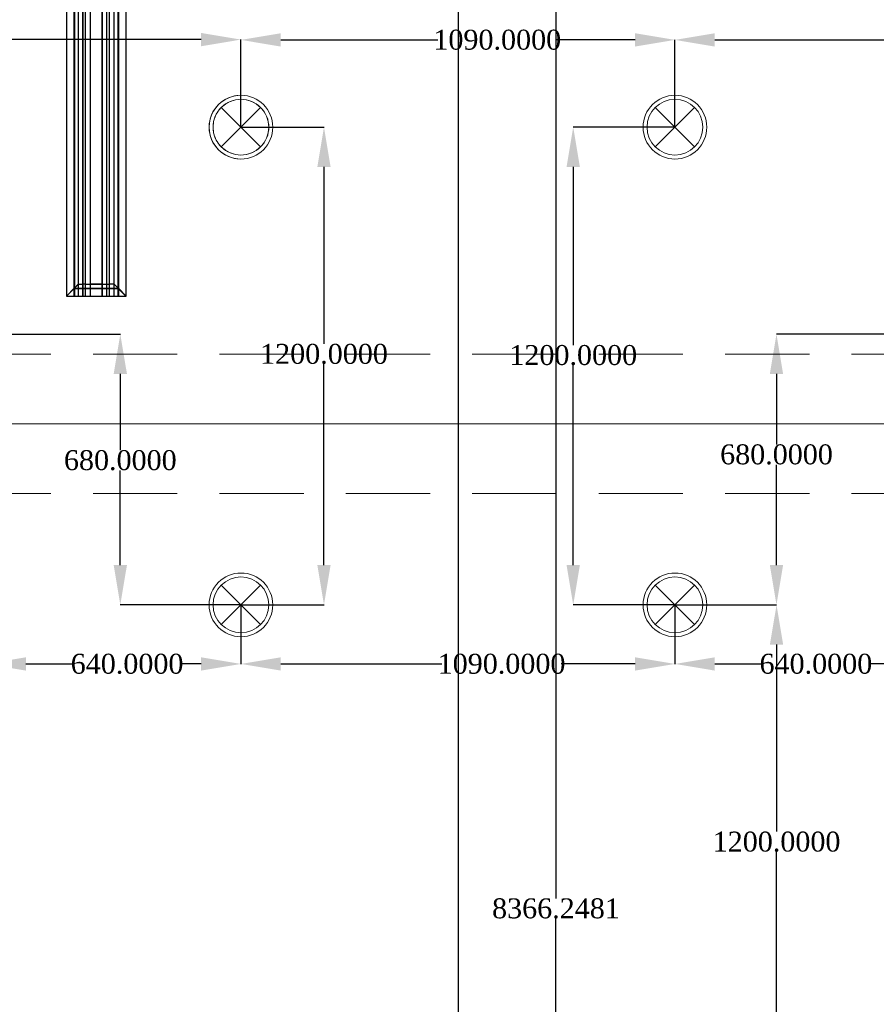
# Model space of a CAD drawing. Header units: millimetres. Extents: x 0 to 88385, y 0 to 41127.
# Tile 212 of 244: x 79540 to 81691, y 31204 to 33678. Entities that reach past the tile are written whole.
import ezdxf
from ezdxf.enums import TextEntityAlignment as Align

# ---------------------------------------------------------------- set-up
doc = ezdxf.new("R2010")
doc.units = ezdxf.units.MM
doc.header["$MEASUREMENT"] = 0
doc.linetypes.add('Dot & Dashed', pattern=[670.277762, 317.5, -176.388889, 0, -176.388874])
doc.linetypes.add('Hidden', pattern=[317.5, 211.666667, -105.833333])
for name, color, linetype in [('- ავარიული განათება', 7, 'Continuous'), ('- განათება', 7, 'Continuous'), ('- მექანიკური ნაწილი', 7, 'Continuous'), ('Edges', 7, 'Continuous'), ('Structural - Bearing', 7, 'Continuous'), ('Structural - Grid', 7, 'Continuous')]:
    doc.layers.add(name, color=color, linetype=linetype)
for name, color, linetype, lineweight, true_color in [('New_Interior - Lamp_Pen_No__77', 7, 'Continuous', 20, 0xffeb28), ('Structural - Bearing_Pen_No__81', 7, 'Continuous', 20, 0x6a6a6a), ('Structural - Grid_Pen_No__81', 7, 'Continuous', 20, 0x6a6a6a)]:
    doc.layers.add(name, color=color, linetype=linetype, lineweight=lineweight, true_color=true_color)
doc.styles.add('GENERATED_STYLE_2', font='txt')
doc.styles.get("Standard").update_dxf_attribs({"font": 'sylfaen.ttf'})
doc.dimstyles.get("Standard").update_dxf_attribs({"dimtxt": 0.18, "dimasz": 0.18, "dimexe": 0.18, "dimexo": 0.0625, "dimgap": 0.09, "dimtad": 0, "dimtih": 1, "dimtoh": 1, "dimdec": 4, "dimzin": 0, "dimdsep": 46, "dimtxsty": 'Standard', "dimcen": 0.09, "dimadec": 0, "dimazin": 0, "dimtfac": 1, "dimtdec": 4, "dimtofl": 0, "dimtmove": 0, "dimatfit": 3, "dimfxl": 1, "dimtolj": 1, "dimtzin": 0, "dimarcsym": 0})

# ---------------------------------------------------------------- blocks, each defined once
blk = doc.blocks.new('Standard grid marker')
at = {"layer": 'Structural - Grid_Pen_No__81', "color": 251, "linetype": 'Continuous', "lineweight": 20, "true_color": 0x6a6a6a}
blk.add_line((1000, 0), (51328.1, 0), dxfattribs=at)
at = {"layer": 'Structural - Grid_Pen_No__81', "color": 251, "lineweight": 20, "true_color": 0x6a6a6a, "style": 'GENERATED_STYLE_2'}
for tag, p in [('AC_MarkerText_1_0', (-100, -144)), ('AC_MarkerText_1_1', (52428.1, -144))]:
    blk.add_attdef(tag, text='', height=100, rotation=180, dxfattribs=at).set_placement(p, align=Align.TOP_CENTER)
blk = doc.blocks.new('Beam_13', base_point=(-47008.8, 32663))
at = {"layer": 'Structural - Bearing_Pen_No__81', "color": 251, "linetype": 'Hidden', "lineweight": 20, "true_color": 0x6a6a6a}
for p, q in [((-4833.8, 32838), (816.2, 32838)), ((-4833.8, 32488), (816.2, 32488))]:
    blk.add_line(p, q, dxfattribs=at)
at = {"layer": 'Structural - Bearing_Pen_No__81', "color": 251, "linetype": 'Dot & Dashed', "lineweight": 20, "true_color": 0x6a6a6a}
blk.add_line((-47008.8, 32663), (991.2, 32663), dxfattribs=at)
blk = doc.blocks.new('lineardiffplan')
at = {"layer": 'Edges'}
for p, q in [((392.8, 274.9), (392.8, 274.6)), ((393.1, 274.9), (392.8, 274.9)), ((422.8, 244.9), (392.8, 274.9)), ((392.8, 274.6), (392.9, 274.5)), ((392.9, 125.2), (392.9, 274.5)), ((412.4, 255), (392.9, 274.5)), ((393.1, 274.9), (393.2, 274.8)), ((393.2, 274.8), (412.7, 255.3)), ((1462.8, 244.9), (1492.8, 274.9)), ((1472.9, 255.3), (1492.4, 274.8)), ((1473.2, 254.9), (1492.8, 274.5)), ((1492.4, 274.8), (1492.5, 274.9)), ((1492.8, 274.9), (1492.5, 274.9)), ((1492.8, 274.5), (1492.8, 274.9)), ((1492.8, 274.5), (1492.8, 274.5)), ((1492.8, 125.4), (1492.8, 274.5)), ((1492.8, 255.3), (392.9, 255.3)), ((392.9, 254.9), (1492.8, 254.9)), ((412.4, 144.7), (412.4, 255)), ((412.8, 254.6), (412.4, 255)), ((412.7, 255.3), (413.1, 254.9)), ((412.8, 145.1), (412.8, 254.6)), ((412.8, 254.6), (422.8, 244.6)), ((413.1, 254.9), (423.1, 244.9)), ((1472.5, 254.9), (1462.5, 244.9)), ((1462.9, 244.6), (1472.8, 254.5)), ((1472.9, 255.3), (1472.5, 254.9)), ((1472.8, 254.5), (1473.2, 254.9)), ((1472.8, 254.5), (1472.8, 145.3)), ((1473.2, 144.9), (1473.2, 254.9)), ((392.9, 244.9), (1492.8, 244.9)), ((392.9, 233.2), (1492.8, 233.2)), ((392.9, 233), (1492.8, 233)), ((392.9, 226.8), (1492.8, 226.8)), ((392.9, 226.5), (1492.8, 226.5)), ((422.8, 244.6), (422.8, 244.9)), ((422.8, 244.9), (423.1, 244.9)), ((422.8, 244.6), (422.8, 244.6)), ((422.8, 244.6), (422.8, 233.2)), ((422.8, 233), (422.8, 233.2)), ((422.8, 226.8), (422.8, 233)), ((422.8, 226.5), (422.8, 226.8)), ((422.8, 214.9), (422.8, 226.5)), ((423.1, 244.9), (423.1, 244.9)), ((1462.5, 244.9), (1462.5, 244.9)), ((1462.5, 244.9), (1462.8, 244.9)), ((1462.8, 244.9), (1462.9, 244.6)), ((1462.8, 244.5), (1462.9, 244.6)), ((1462.8, 233.2), (1462.8, 244.5)), ((1462.8, 233), (1462.8, 233.2)), ((1462.8, 226.8), (1462.8, 233)), ((1462.8, 226.5), (1462.8, 226.8)), ((1462.8, 214.9), (1462.8, 226.5)), ((392.9, 214.9), (1492.8, 214.9)), ((1492.8, 214.8), (392.9, 214.8)), ((422.4, 214.9), (422.3, 214.9)), ((422.8, 214.9), (422.4, 214.9)), ((422.8, 184.9), (422.8, 214.9)), ((423.2, 214.9), (422.8, 214.9)), ((423.2, 214.8), (422.8, 214.9)), ((423.2, 214.8), (423.2, 214.9)), ((423.2, 214.8), (423.2, 184.9)), ((1462.8, 214.9), (1462.4, 214.9)), ((1462.4, 214.9), (1462.4, 214.8)), ((1462.8, 214.9), (1462.4, 214.8)), ((1462.4, 184.9), (1462.4, 214.8)), ((1462.8, 214.9), (1462.8, 184.9)), ((1462.8, 214.9), (1463.2, 214.9)), ((1463.2, 214.9), (1463.3, 214.9)), ((1492.8, 184.9), (392.9, 184.9)), ((392.9, 173.2), (1492.8, 173.2)), ((422.4, 184.9), (422.3, 184.9)), ((422.8, 184.9), (422.4, 184.9)), ((422.8, 184.9), (423.2, 184.9)), ((422.8, 173.2), (422.8, 184.9)), ((422.8, 173), (422.8, 173.2)), ((1462.4, 184.9), (1462.8, 184.9)), ((1462.8, 173.2), (1462.8, 184.9)), ((1463.2, 184.9), (1462.8, 184.9)), ((1462.8, 173), (1462.8, 173.2)), ((1463.2, 184.9), (1463.3, 184.9)), ((392.8, 124.9), (422.8, 154.9)), ((392.9, 173), (1492.8, 173)), ((392.9, 166.8), (1492.8, 166.8)), ((392.9, 166.5), (1492.8, 166.5)), ((392.9, 154.9), (1492.8, 154.9)), ((412.8, 145.1), (422.8, 155.1)), ((423.1, 154.8), (413.1, 144.9)), ((422.8, 173), (422.8, 166.8)), ((422.8, 166.5), (422.8, 166.8)), ((422.8, 155.1), (422.8, 166.5)), ((422.8, 154.9), (422.8, 155.1)), ((422.8, 155.1), (422.8, 155.1)), ((423.1, 154.8), (422.8, 154.9)), ((423.1, 154.8), (423.1, 154.9)), ((1462.5, 154.8), (1462.4, 154.9)), ((1462.8, 154.9), (1462.5, 154.8)), ((1462.5, 154.8), (1472.4, 144.9)), ((1462.8, 166.8), (1462.8, 173)), ((1462.8, 166.5), (1462.8, 166.8)), ((1462.8, 155.3), (1462.8, 166.5)), ((1462.9, 155.2), (1462.8, 155.3)), ((1462.9, 155.2), (1462.8, 154.9)), ((1462.8, 154.9), (1492.8, 124.9)), ((1472.8, 145.3), (1462.9, 155.2)), ((392.9, 125.2), (392.8, 125.1)), ((392.8, 125.1), (392.8, 124.9)), ((392.8, 124.9), (393.1, 124.9)), ((1492.8, 144.9), (392.9, 144.9)), ((392.9, 125.2), (412.4, 144.7)), ((392.9, 144.5), (1492.8, 144.5)), ((393.2, 124.9), (393.1, 124.9)), ((412.7, 144.5), (393.2, 124.9)), ((412.8, 145.1), (412.4, 144.7)), ((412.7, 144.5), (413.1, 144.9)), ((1472.4, 144.9), (1472.8, 144.5)), ((1473.2, 144.9), (1472.8, 145.3)), ((1472.8, 144.5), (1492.4, 124.9)), ((1473.2, 144.9), (1492.8, 125.4)), ((1492.4, 124.9), (1492.8, 124.9)), ((1492.4, 124.9), (1492.4, 124.9)), ((1492.8, 125.3), (1492.8, 125.4)), ((1492.8, 124.9), (1492.8, 125.3))]:
    blk.add_line(p, q, dxfattribs=at)
blk.add_lwpolyline([(393.2, 274.8), (1492.8, 274.8), (1492.8, 124.9), (393.2, 124.9)], close=True, dxfattribs=at)
blk = doc.blocks.new('Recessed Spot')
at = {"layer": 'New_Interior - Lamp_Pen_No__77', "color": 2, "linetype": 'Continuous', "lineweight": 20, "true_color": 0xffeb28}
for q in [(-49.5, 49.5), (49.5, 49.5), (-49.5, -49.5), (49.5, -49.5)]:
    blk.add_line((0, 0), q, dxfattribs=at)
at = {"layer": 'New_Interior - Lamp_Pen_No__77', "color": 2, "linetype": 'Continuous', "lineweight": 20, "true_color": 0xffeb28, "flags": 128}
blk.add_lwpolyline([(80, 0, 1), (-80, 0, 1)], format="xyb", close=True, dxfattribs=at)
at = {"layer": 'New_Interior - Lamp_Pen_No__77', "color": 2, "linetype": 'Continuous', "lineweight": 20, "true_color": 0xffeb28}
blk.add_circle((0, 0), 70, dxfattribs=at)
blk = doc.blocks.new('*D1249')
at = {"layer": '- განათება', "color": 0, "lineweight": -2, "transparency": 16777216}
for p, q in [((80095.5, 33408), (80304.2, 33408)), ((80304, 33308), (80304, 32863.6)), ((80304, 32308), (80304, 32812.3)), ((80095.5, 32208), (80304.2, 32208))]:
    blk.add_line(p, q, dxfattribs=at)
at = {"layer": '- განათება', "color": 0, "transparency": 16777216}
for points in [[(80287.3, 33308), (80320.7, 33308), (80304, 33408)], [(80287.3, 32308), (80320.7, 32308), (80304, 32208)]]:
    blk.add_solid(points, dxfattribs=at)
at = {"layer": 'Defpoints', "color": 0, "transparency": 16777216}
for p in [(80095.5, 33408), (80095.5, 32208), (80304, 32208)]:
    blk.add_point(p, dxfattribs=at)
at = {"layer": '- განათება', "color": 0, "transparency": 16777216, "insert": (80304, 32838), "char_height": 50, "attachment_point": 5}
blk.add_mtext('\\A1;{\\fSylfaen|b0|i0|c0|p18;1200.0000}', dxfattribs=at)
blk = doc.blocks.new('*D1254')
at = {"layer": '- განათება', "color": 0, "lineweight": -2, "transparency": 16777216}
for p, q in [((78391.5, 33408), (78391.5, 33628.2)), ((78491.5, 33628), (79009.1, 33628)), ((79995.5, 33628), (79302.9, 33628)), ((80095.5, 33408), (80095.5, 33628.2))]:
    blk.add_line(p, q, dxfattribs=at)
at = {"layer": '- განათება', "color": 0, "transparency": 16777216}
for points in [[(78491.5, 33644.7), (78491.5, 33611.3), (78391.5, 33628)], [(79995.5, 33644.7), (79995.5, 33611.3), (80095.5, 33628)]]:
    blk.add_solid(points, dxfattribs=at)
at = {"layer": 'Defpoints', "color": 0, "transparency": 16777216}
for p in [(78391.5, 33628), (78391.5, 33408), (80095.5, 33408)]:
    blk.add_point(p, dxfattribs=at)
at = {"layer": '- განათება', "color": 0, "transparency": 16777216, "insert": (79156, 33628), "char_height": 50, "attachment_point": 5}
blk.add_mtext('\\A1;{\\fSylfaen|b0|i0|c0|p18;1703.9791}', dxfattribs=at)
blk = doc.blocks.new('*D1256')
at = {"layer": '- განათება', "color": 0, "lineweight": -2, "transparency": 16777216}
for p, q in [((81185.5, 33408), (81185.5, 33627.4)), ((81285.5, 33627.2), (81805, 33627.2)), ((82785.5, 33627.2), (82104.3, 33627.2)), ((82885.5, 33408), (82885.5, 33627.4))]:
    blk.add_line(p, q, dxfattribs=at)
at = {"layer": '- განათება', "color": 0, "transparency": 16777216}
for points in [[(81285.5, 33643.9), (81285.5, 33610.5), (81185.5, 33627.2)], [(82785.5, 33643.9), (82785.5, 33610.5), (82885.5, 33627.2)]]:
    blk.add_solid(points, dxfattribs=at)
at = {"layer": 'Defpoints', "color": 0, "transparency": 16777216}
for p in [(81185.5, 33627.2), (81185.5, 33408), (82885.5, 33408)]:
    blk.add_point(p, dxfattribs=at)
at = {"layer": '- განათება', "color": 0, "transparency": 16777216, "insert": (81954.7, 33627.2), "char_height": 50, "attachment_point": 5}
blk.add_mtext('\\A1;{\\fSylfaen|b0|i0|c0|p18;1700.0000}', dxfattribs=at)
blk = doc.blocks.new('*D1257')
at = {"layer": '- განათება', "color": 0, "lineweight": -2, "transparency": 16777216}
for p, q in [((80095.5, 33408), (80095.5, 33627.4)), ((80195.5, 33627.2), (80589.6, 33627.2)), ((81085.5, 33627.2), (80888.8, 33627.2)), ((81185.5, 33408), (81185.5, 33627.4))]:
    blk.add_line(p, q, dxfattribs=at)
at = {"layer": '- განათება', "color": 0, "transparency": 16777216}
for points in [[(80195.5, 33643.9), (80195.5, 33610.5), (80095.5, 33627.2)], [(81085.5, 33643.9), (81085.5, 33610.5), (81185.5, 33627.2)]]:
    blk.add_solid(points, dxfattribs=at)
at = {"layer": 'Defpoints', "color": 0, "transparency": 16777216}
for p in [(80095.5, 33627.2), (80095.5, 33408), (81185.5, 33408)]:
    blk.add_point(p, dxfattribs=at)
at = {"layer": '- განათება', "color": 0, "transparency": 16777216, "insert": (80739.2, 33627.2), "char_height": 50, "attachment_point": 5}
blk.add_mtext('\\A1;{\\fSylfaen|b0|i0|c0|p18;1090.0000}', dxfattribs=at)
blk = doc.blocks.new('*D1267')
at = {"layer": '- განათება', "color": 0, "lineweight": -2, "transparency": 16777216}
for p, q in [((81185.4, 33408), (80929.8, 33408)), ((80930, 33308), (80930, 32860.6)), ((80930, 32308), (80930, 32809.4)), ((81185.4, 32208), (80929.8, 32208))]:
    blk.add_line(p, q, dxfattribs=at)
at = {"layer": '- განათება', "color": 0, "transparency": 16777216}
for points in [[(80913.3, 33308), (80946.7, 33308), (80930, 33408)], [(80913.3, 32308), (80946.7, 32308), (80930, 32208)]]:
    blk.add_solid(points, dxfattribs=at)
at = {"layer": 'Defpoints', "color": 0, "transparency": 16777216}
for p in [(81185.5, 33408), (80930, 32208), (81185.5, 32208)]:
    blk.add_point(p, dxfattribs=at)
at = {"layer": '- განათება', "color": 0, "transparency": 16777216, "insert": (80930, 32835), "char_height": 50, "attachment_point": 5}
blk.add_mtext('\\A1;{\\fSylfaen|b0|i0|c0|p18;1200.0000}', dxfattribs=at)
blk = doc.blocks.new('*D1268')
at = {"layer": '- განათება', "color": 0, "lineweight": -2, "transparency": 16777216}
for p, q in [((80095.5, 32207.9), (80095.5, 32059.3)), ((81185.5, 32207.9), (81185.5, 32059.3)), ((80195.5, 32059.5), (80600.3, 32059.5)), ((81085.5, 32059.5), (80899.6, 32059.5))]:
    blk.add_line(p, q, dxfattribs=at)
at = {"layer": '- განათება', "color": 0, "transparency": 16777216}
for points in [[(80195.5, 32076.2), (80195.5, 32042.8), (80095.5, 32059.5)], [(81085.5, 32076.2), (81085.5, 32042.8), (81185.5, 32059.5)]]:
    blk.add_solid(points, dxfattribs=at)
at = {"layer": 'Defpoints', "color": 0, "transparency": 16777216}
for p in [(80095.5, 32208), (81185.5, 32208), (80095.5, 32059.5)]:
    blk.add_point(p, dxfattribs=at)
at = {"layer": '- განათება', "color": 0, "transparency": 16777216, "insert": (80750, 32059.5), "char_height": 50, "attachment_point": 5}
blk.add_mtext('\\A1;{\\fSylfaen|b0|i0|c0|p18;1090.0000}', dxfattribs=at)
blk = doc.blocks.new('*D1271')
at = {"layer": '- განათება', "color": 0, "lineweight": -2, "transparency": 16777216}
for p, q in [((81185.5, 32207.9), (81185.5, 32059.3)), ((81285.5, 32059.5), (81405.6, 32059.5)), ((81725.5, 32059.5), (81673.4, 32059.5)), ((81825.5, 31650.6), (81825.5, 32059.7))]:
    blk.add_line(p, q, dxfattribs=at)
at = {"layer": '- განათება', "color": 0, "transparency": 16777216}
for points in [[(81285.5, 32076.2), (81285.5, 32042.8), (81185.5, 32059.5)], [(81725.5, 32076.2), (81725.5, 32042.8), (81825.5, 32059.5)]]:
    blk.add_solid(points, dxfattribs=at)
at = {"layer": 'Defpoints', "color": 0, "transparency": 16777216}
for p in [(81185.5, 32208), (81185.5, 32059.5), (81825.5, 31650.5)]:
    blk.add_point(p, dxfattribs=at)
at = {"layer": '- განათება', "color": 0, "transparency": 16777216, "insert": (81539.5, 32059.5), "char_height": 50, "attachment_point": 5}
blk.add_mtext('\\A1;{\\fSylfaen|b0|i0|c0|p18;640.0000}', dxfattribs=at)
blk = doc.blocks.new('*D1272')
at = {"layer": '- განათება', "color": 0, "lineweight": -2, "transparency": 16777216}
for p, q in [((81956.3, 32888), (81440.3, 32888)), ((81440.5, 32788), (81440.5, 32611.2)), ((81440.5, 32308), (81440.5, 32559.8)), ((81185.5, 32208), (81440.7, 32208))]:
    blk.add_line(p, q, dxfattribs=at)
at = {"layer": '- განათება', "color": 0, "transparency": 16777216}
for points in [[(81423.8, 32788), (81457.2, 32788), (81440.5, 32888)], [(81423.8, 32308), (81457.2, 32308), (81440.5, 32208)]]:
    blk.add_solid(points, dxfattribs=at)
at = {"layer": 'Defpoints', "color": 0, "transparency": 16777216}
for p in [(81956.4, 32888), (81185.5, 32208), (81440.5, 32208)]:
    blk.add_point(p, dxfattribs=at)
at = {"layer": '- განათება', "color": 0, "transparency": 16777216, "insert": (81440.5, 32585.5), "char_height": 50, "attachment_point": 5}
blk.add_mtext('\\A1;{\\fSylfaen|b0|i0|c0|p18;680.0000}', dxfattribs=at)
blk = doc.blocks.new('*D1273')
at = {"layer": '- განათება', "color": 0, "lineweight": -2, "transparency": 16777216}
for p, q in [((79455.5, 32207.9), (79455.5, 32059.3)), ((80095.5, 32207.9), (80095.5, 32059.3)), ((79555.5, 32059.5), (79675.6, 32059.5)), ((79995.5, 32059.5), (79943.4, 32059.5))]:
    blk.add_line(p, q, dxfattribs=at)
at = {"layer": '- განათება', "color": 0, "transparency": 16777216}
for points in [[(79555.5, 32076.2), (79555.5, 32042.8), (79455.5, 32059.5)], [(79995.5, 32076.2), (79995.5, 32042.8), (80095.5, 32059.5)]]:
    blk.add_solid(points, dxfattribs=at)
at = {"layer": 'Defpoints', "color": 0, "transparency": 16777216}
for p in [(79455.5, 32208), (80095.5, 32208), (79455.5, 32059.5)]:
    blk.add_point(p, dxfattribs=at)
at = {"layer": '- განათება', "color": 0, "transparency": 16777216, "insert": (79809.5, 32059.5), "char_height": 50, "attachment_point": 5}
blk.add_mtext('\\A1;{\\fSylfaen|b0|i0|c0|p18;640.0000}', dxfattribs=at)
blk = doc.blocks.new('*D1274')
at = {"layer": '- განათება', "color": 0, "lineweight": -2, "transparency": 16777216}
for p, q in [((79416.1, 32888), (79792.7, 32888)), ((79792.5, 32788), (79792.5, 32596.7)), ((79792.5, 32308), (79792.5, 32545.3)), ((80095.4, 32208), (79792.3, 32208))]:
    blk.add_line(p, q, dxfattribs=at)
at = {"layer": '- განათება', "color": 0, "transparency": 16777216}
for points in [[(79775.8, 32788), (79809.2, 32788), (79792.5, 32888)], [(79775.8, 32308), (79809.2, 32308), (79792.5, 32208)]]:
    blk.add_solid(points, dxfattribs=at)
at = {"layer": 'Defpoints', "color": 0, "transparency": 16777216}
for p in [(79416, 32888), (79792.5, 32208), (80095.5, 32208)]:
    blk.add_point(p, dxfattribs=at)
at = {"layer": '- განათება', "color": 0, "transparency": 16777216, "insert": (79792.5, 32571), "char_height": 50, "attachment_point": 5}
blk.add_mtext('\\A1;{\\fSylfaen|b0|i0|c0|p18;680.0000}', dxfattribs=at)
blk = doc.blocks.new('*D1292')
at = {"layer": '- განათება', "color": 0, "lineweight": -2, "transparency": 16777216}
for p, q in [((81185.5, 32208), (81440.9, 32208)), ((81440.7, 32108), (81440.7, 31638.3)), ((81440.7, 31108), (81440.7, 31587.1)), ((81185.5, 31008), (81440.9, 31008))]:
    blk.add_line(p, q, dxfattribs=at)
at = {"layer": '- განათება', "color": 0, "transparency": 16777216}
for points in [[(81424, 32108), (81457.3, 32108), (81440.7, 32208)], [(81424, 31108), (81457.3, 31108), (81440.7, 31008)]]:
    blk.add_solid(points, dxfattribs=at)
at = {"layer": 'Defpoints', "color": 0, "transparency": 16777216}
for p in [(81185.5, 32208), (81185.5, 31008), (81440.7, 31008)]:
    blk.add_point(p, dxfattribs=at)
at = {"layer": '- განათება', "color": 0, "transparency": 16777216, "insert": (81440.7, 31612.7), "char_height": 50, "attachment_point": 5}
blk.add_mtext('\\A1;{\\fSylfaen|b0|i0|c0|p18;1200.0000}', dxfattribs=at)
blk = doc.blocks.new('AVARIULI GANATEBA')
at = {"layer": '- განათება', "color": 3, "linetype": 'Continuous', "lineweight": 20}
for q in [(-49.5, 49.5), (49.5, 49.5), (-49.5, -49.5), (49.5, -49.5)]:
    blk.add_line((0, 0), q, dxfattribs=at)
for major_axis, start_param, end_param in [((56.6, 56.6), 0.785398, 3.926991), ((56.6, 56.6), 3.926991, 7.068583), ((-49.5, 49.5), 2.356194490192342, 8.639379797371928)]:
    blk.add_ellipse((0, 0), major_axis=major_axis, ratio=1, start_param=start_param, end_param=end_param, dxfattribs=at)
blk = doc.blocks.new('*D1395')
at = {"layer": '- ავარიული განათება', "color": 0, "lineweight": -2, "transparency": 16777216}
for p, q in [((80449.3, 35604.8), (80886.8, 35604.8)), ((80886.6, 35504.8), (80886.6, 31470.7)), ((80886.6, 27338.5), (80886.6, 31419.4)), ((80563.1, 27238.5), (80886.8, 27238.5))]:
    blk.add_line(p, q, dxfattribs=at)
at = {"layer": '- ავარიული განათება', "color": 0, "transparency": 16777216}
for points in [[(80869.9, 35504.8), (80903.3, 35504.8), (80886.6, 35604.8)], [(80869.9, 27338.5), (80903.3, 27338.5), (80886.6, 27238.5)]]:
    blk.add_solid(points, dxfattribs=at)
at = {"layer": 'Defpoints', "color": 0, "transparency": 16777216}
for p in [(80449.2, 35604.8), (80886.6, 35604.8), (80563, 27238.5)]:
    blk.add_point(p, dxfattribs=at)
at = {"layer": '- ავარიული განათება', "color": 0, "transparency": 16777216, "insert": (80886.6, 31445), "char_height": 50, "attachment_point": 5}
blk.add_mtext('\\A1;{\\fSylfaen|b0|i0|c0|p18;8366.2481}', dxfattribs=at)

msp = doc.modelspace()

# ---------------------------------------------------------------- linework, layer by layer
at = {"layer": '- ავარიული განათება', "color": 3}
msp.add_lwpolyline([(80640.99547, 35527.10583), (80640.99547, 27430.29026)], dxfattribs=at)

# ---------------------------------------------------------------- block references
at = {"layer": '- განათება', "color": 1}
msp.add_blockref('AVARIULI GANATEBA', (80095.48505, 33407.98097), dxfattribs=at)
at = {"layer": '- განათება', "color": 2, "linetype": 'Continuous', "lineweight": 20, "true_color": 0xffeb28, "zscale": 1000}
for p in [(80095.48505, 33407.98097), (81185.48505, 33407.98097), (80095.48505, 32207.98097), (81185.48505, 32207.98097)]:
    msp.add_blockref('Recessed Spot', p, dxfattribs=at)
at = {"layer": '- მექანიკური ნაწილი', "xscale": -1, "rotation": 270}
msp.add_blockref('lineardiffplan', (79532.22483, 32590.4872), dxfattribs=at)
at = {"layer": 'Structural - Bearing', "color": 251, "lineweight": 20, "true_color": 0x6a6a6a}
msp.add_blockref('Beam_13', (37231.5059, 32662.98097), dxfattribs=at)
at = {"layer": 'Structural - Grid', "color": 8, "linetype": 'Continuous', "lineweight": 15, "zscale": 1000, "rotation": 180}
msp.add_blockref('Standard grid marker', (88184.57817, 32662.98097), dxfattribs=at)

# ---------------------------------------------------------------- dimensions: what is measured, and where the dimension line sits
at = {"layer": '- ავარიული განათება', "color": 1}
dim = msp.add_linear_dim(base=(80886.5854, 35604.75724), p1=(80563.01466, 27238.50915), p2=(80449.21437, 35604.75724), angle=90, text='{\\fSylfaen|b0|i0|c0|p18;<>}', dimstyle='Standard', override={"dimtxt": 50, "dimasz": 100}, dxfattribs=at)
dim.commit()
dim.dimension.update_dxf_attribs({"geometry": '*D1395', "text_midpoint": (80886.5854, 31445.03867), "dimtype": 160})
at = {"layer": '- განათება', "color": 1}
for base, p1, p2, angle, picture, middle in [((78391.5059, 33628), (80095.485046, 33407.98097), (78391.5059, 33407.98097), 180, '*D1254', (79156, 33628)), ((80095.48505, 33627.21622), (81185.48505, 33407.98097), (80095.48505, 33407.98097), 180, '*D1257', (80739.18185, 33627.21622)), ((81185.48505, 33627.21622), (82885.48505, 33407.98097), (81185.48505, 33407.98097), 180, '*D1256', (81954.65266, 33627.21622)), ((80304, 32207.98097), (80095.48505, 33407.98097), (80095.48505, 32207.98097), 270, '*D1249', (80304, 32837.98097)), ((80930.01495, 32207.98097), (81185.48505, 33407.98097), (81185.48505, 32207.98097), 270, '*D1267', (80930.01495, 32835)), ((79792.5, 32207.98097), (79416, 32887.98097), (80095.48505, 32207.98097), 270, '*D1274', (79792.5, 32571)), ((81440.5, 32207.98097), (81956.40451, 32887.98097), (81185.48505, 32207.98097), 270, '*D1272', (81440.5, 32585.5)), ((79455.48505, 32059.5), (80095.48505, 32207.98097), (79455.48505, 32207.98097), 180, '*D1273', (79809.5, 32059.5)), ((80095.48505, 32059.5), (81185.48505, 32207.98097), (80095.48505, 32207.98097), 180, '*D1268', (80749.97915, 32059.5)), ((81185.48505, 32059.5), (81825.48505, 31650.5), (81185.48505, 32207.98097), 180, '*D1271', (81539.5, 32059.5)), ((81440.68, 31007.98097), (81185.48505, 32207.98097), (81185.48505, 31007.98097), 270, '*D1292', (81440.68, 31612.69028))]:
    dim = msp.add_linear_dim(base=base, p1=p1, p2=p2, angle=angle, text='{\\fSylfaen|b0|i0|c0|p18;<>}', dimstyle='Standard', override={"dimtxt": 50, "dimasz": 100}, dxfattribs=at)
    dim.commit()
    dim.dimension.update_dxf_attribs({"geometry": picture, "text_midpoint": middle, "dimtype": 160})

doc.saveas('drawing.dxf')
